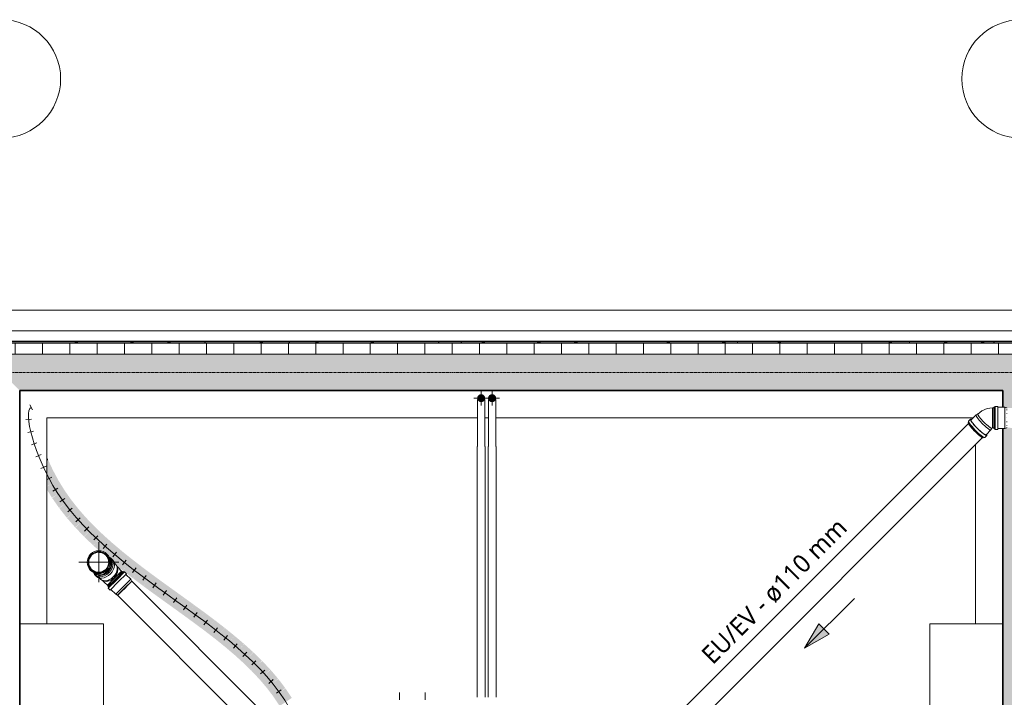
# Model space of a CAD drawing. Header units: millimetres. Extents: x -70712 to -20979, y -30151 to 7529.
# Tile 11 of 22: x -62076 to -56667, y -18813 to -15093. Entities that reach past the tile are written whole.
import ezdxf

# ---------------------------------------------------------------- set-up
doc = ezdxf.new("R2010")
doc.units = ezdxf.units.MM
doc.linetypes.add('Ligne de quadrillage', pattern=[22.225, 12.7, -3.175, 3.175, -3.175])
for name, color, linetype, lineweight in [('A-DETL-MBND', 5, 'Continuous', 18), ('A-WALL', 113, 'Continuous', 18), ('A-WALL-PATT', 111, 'Continuous', 35), ('E-POWR-CNDT', 130, 'Continuous', 18), ('E-POWR-CNTR', 130, 'Continuous', 18), ('E-POWR-DROP', 130, 'Continuous', 18), ('G-ANNO-DIMS', 111, 'Continuous', 9), ('M-PIPE-PATT', 2, 'Continuous', 18), ('P-PIPE', 3, 'Continuous', 18), ('P-PIPE-CNTR', 3, 'Continuous', 18), ('P-PIPE-IDEN', 2, 'Continuous', 9), ('S-GRID', 1, 'Continuous', 9), ('S-GRID-IDEN', 1, 'Continuous', 9)]:
    doc.layers.add(name, color=color, linetype=linetype, lineweight=lineweight)
doc.styles.add('Roboto', font='txt', dxfattribs={"height": 100})

# ---------------------------------------------------------------- blocks, each defined once
blk = doc.blocks.new('Plumbing-Bend-Valsir-PP-Negative-02 - Standard-374742-Réseaux sous dallage')
at = {"layer": 'P-PIPE'}
for p, q in [((-56724.8, -17223.8), (-56731.5, -17223.8)), ((-56721.5, -17220.8), (-56724.6, -17220.8)), ((-56717, -17215.5), (-56721.5, -17220.8)), ((-56702.3, -17215.5), (-56717, -17215.5)), ((-56664.4, -17220.8), (-56702.3, -17220.8)), ((-56653.2, -17223.8), (-56664.4, -17220.8)), ((-56863, -17303.1), (-56865.2, -17305.3)), ((-56864.1, -17298.1), (-56863.4, -17304.8)), ((-56853.4, -17286), (-56863.6, -17296.2)), ((-56823.1, -17263.2), (-56849.6, -17289.7)), ((-56812.9, -17257.3), (-56822.8, -17263)), ((-56767.6, -17371.7), (-56741.1, -17345.2)), ((-56740.8, -17344.9), (-56735.2, -17335)), ((-56735.4, -17335.3), (-56731.5, -17333.8)), ((-56731.5, -17333.8), (-56724.8, -17333.8)), ((-56724.6, -17336.8), (-56721.5, -17336.8)), ((-56721.5, -17336.8), (-56717, -17342.1)), ((-56717, -17342.1), (-56702.3, -17342.1)), ((-56702.3, -17336.8), (-56664.4, -17336.8)), ((-56664.4, -17336.8), (-56653.2, -17333.8)), ((-56783.2, -17387.3), (-56781.1, -17385.3)), ((-56782.6, -17385.5), (-56775.9, -17386.2)), ((-56774.1, -17385.7), (-56763.8, -17375.5))]:
    blk.add_line(p, q, dxfattribs=at)
at = {"layer": 'P-PIPE', "flags": 128}
blk.add_lwpolyline([(-56731.5, -17223.8), (-56762, -17227.8), (-56790.2, -17239.8), (-56813.1, -17257.5)], dxfattribs=at)
at = {"layer": 'P-PIPE'}
for centre, major_axis, ratio, start_param, end_param in [((-56731.5, -17278.8), (0, 55), 0.01, 0.633845, 1.059073), ((-56731.5, -17278.8), (0, 55), 0.01, 1.057905, 1.134389), ((-56731.5, -17278.8), (0, 55), 0.01, 0.195415, 0.603135), ((-56731.5, -17278.8), (0, 55), 0.01, 0.602181, 0.669648), ((-56731.5, -17278.8), (0, 55), 0.01, 6.134193, 6.478601), ((-56731.5, -17278.8), (0, 55), 0.01, 6.129723, 6.478601), ((-56724.6, -17278.8), (0, 58), 0.01, 0.195415, 3.337008), ((-56724.6, -17278.8), (0, 58), 0.01, 6.132149, 6.478601), ((-56721.5, -17278.8), (0, 58), 0.01, 0.195415, 3.337008), ((-56721.5, -17278.8), (0, 58), 0.01, 6.161451, 6.478601), ((-56717, -17278.8), (0, 63.3), 0.01, 0.195415, 3.337008), ((-56717, -17278.8), (0, 63.3), 0.01, 6.121039, 6.478601), ((-56702.3, -17278.8), (0, 63.3), 0.01, 0.195415, 3.337008), ((-56702.3, -17278.8), (0, 58), 0.01, 0.195415, 3.337008), ((-56702.3, -17278.8), (0, 63.3), 0.01, 5.876233, 6.478601), ((-56702.3, -17278.8), (0, 58), 0.01, 6.128315, 6.478601), ((-56664.4, -17278.8), (0, 58), 0.01, 0.195415, 3.337008), ((-56664.4, -17278.8), (0, 58), 0.01, 6.123807, 6.478601), ((-56653.2, -17278.8), (0, 55), 0.01, 1.077612, 1.12675), ((-56653.2, -17278.8), (0, 55), 0.01, 0.607871, 0.683928), ((-56653.2, -17278.8), (0, 55), 0.01, 0.195415, 0.233923), ((-56653.2, -17278.8), (0, 55), 0.01, 6.280502, 6.478601), ((-56824.2, -17346.3), (-41, 41), 0.145479, 0.130738, 3.27233), ((-56824.2, -17346.3), (-41, 41), 0.145479, 6.229068, 6.413923), ((-56818.9, -17341), (-44.8, 44.8), 0.145479, 0.130738, 3.27233), ((-56818.9, -17341), (-44.8, 44.8), 0.145479, 6.229068, 6.413923), ((-56822, -17344.1), (-41, 41), 0.145479, 0.130738, 3.084338), ((-56808.6, -17330.7), (-44.8, 44.8), 0.145479, 0.130738, 3.27233), ((-56808.6, -17330.7), (-44.8, 44.8), 0.145479, 5.90213, 6.413923), ((-56808.6, -17330.7), (-41, 41), 0.145479, 0.130738, 3.27233), ((-56808.6, -17330.7), (-41, 41), 0.145479, 6.229068, 6.413923), ((-56782.1, -17304.2), (-41, 41), 0.145479, 0.130738, 3.27233), ((-56782.1, -17304.2), (-41, 41), 0.145479, 6.14042, 6.408305), ((-56774.2, -17296.4), (-38.9, 38.9), 0.145479, 0.130738, 1.464242), ((-56774.2, -17296.4), (-38.9, 38.9), 0.145479, 6.152124, 6.413923), ((-56774.2, -17296.4), (-38.9, 38.9), 0.145479, 6.243718, 6.413923), ((-56774.2, -17296.4), (-38.9, 38.9), 0.145479, 0.537503, 0.60497), ((-56774.2, -17296.4), (-38.9, 38.9), 0.145479, 0.993227, 1.069711), ((-56774.2, -17296.4), (-38.9, 38.9), 0.145479, 1.477135, 1.509485), ((-56774.2, -17296.4), (-38.9, 38.9), 0.145479, 1.5089, 1.894169), ((-56731.5, -17278.8), (0, 55), 0.01, 1.13324, 1.52892), ((-56731.5, -17278.8), (0, 55), 0.01, 1.528303, 1.574163), ((-56731.5, -17278.8), (0, 55), 0.01, 1.573577, 1.958846), ((-56731.5, -17278.8), (0, 55), 0.01, 1.958261, 2.00412), ((-56731.5, -17278.8), (0, 55), 0.01, 2.003503, 2.399183), ((-56653.2, -17278.8), (0, 55), 0.01, 1.516894, 1.541812), ((-56653.2, -17278.8), (0, 55), 0.01, 1.95003, 2.022607), ((-56774.2, -17296.4), (-38.9, 38.9), 0.145479, 1.893583, 1.925934), ((-56774.2, -17296.4), (-38.9, 38.9), 0.145479, 1.926559, 3.141593), ((-56774.2, -17296.4), (-38.9, 38.9), 0.145479, 2.333357, 2.409841), ((-56774.2, -17296.4), (-38.9, 38.9), 0.145479, 2.776239, 2.881091), ((-56731.5, -17278.8), (0, 55), 0.01, 2.398035, 2.490964), ((-56731.5, -17278.8), (0, 55), 0.01, 2.484743, 3.075209), ((-56731.5, -17278.8), (0, 55), 0.01, 2.841187, 2.987701), ((-56731.5, -17278.8), (0, 55), 0.01, 3.141593, 3.337008), ((-56731.5, -17278.8), (0, 55), 0.01, 3.141593, 3.337008), ((-56724.6, -17278.8), (0, 58), 0.01, 3.337008, 3.368918), ((-56702.3, -17278.8), (0, 63.3), 0.01, 3.337008, 3.540271), ((-56653.2, -17278.8), (0, 55), 0.01, 2.412106, 2.490964), ((-56653.2, -17278.8), (0, 55), 0.01, 2.888209, 3.043035), ((-56808.6, -17330.7), (-44.8, 44.8), 0.145479, 3.27233, 3.496593)]:
    blk.add_ellipse(centre, major_axis=major_axis, ratio=ratio, start_param=start_param, end_param=end_param, dxfattribs=at)
blk = doc.blocks.new('_DON_T_USE_Plumbing-Bend-Valsir-PP-Positive-02_ForDouble45Bend - Standard-V4-Réseaux sous dallage')
at = {"layer": 'A-DETL-MBND'}
for p, q in [((-61693.4, -18053.5), (-61693, -18051.7)), ((-61662.1, -18020.6), (-61660.7, -18020.3)), ((-61605.1, -18031), (-61603.7, -18031.9)), ((-61576.4, -18059.2), (-61583.1, -18052.5)), ((-61660.9, -18130.3), (-61654.2, -18137))]:
    blk.add_line(p, q, dxfattribs=at)
at = {"layer": 'A-DETL-MBND', "flags": 128}
blk.add_lwpolyline([(-61682.3, -18034.8), (-61681.5, -18033.5), (-61680.7, -18032.7)], dxfattribs=at)
at = {"layer": 'A-DETL-MBND'}
for radius, start, end in [(63.3, 315, 135), (63.3, 135, 315), (58, 135, 315), (55.3, 156.4706, 163.282), (55, 158.326, 162.1594), (55.3, 135, 138.2931), (58, 315, 135), (55.3, 131.7041, 135), (55.3, 106.7152, 113.5339), (55, 107.8379, 111.6786), (55.3, 79.685, 86.8692), (55, 81.2065, 85.5781), (55.3, 53.6184, 59.6272), (55, 55.9992, 58.633), (55.3, 30.3701, 36.3881), (55, 31.3643, 34.0072), (55, 4.4055, 8.8127), (55.3, 3.1146, 10.3342), (55.3, 183.1374, 190.3073), (55, 184.4285, 188.7857), (55.3, 210.3791, 216.3665), (55, 211.3734, 213.9856), (55.3, 233.6271, 239.6236), (55, 236.008, 238.6293), (55.3, 311.6387, 315), (55.3, 315, 318.3641), (55.3, 336.4307, 343.3062), (55, 338.2859, 342.1837), (55.3, 259.6736, 266.8789), (55, 261.1951, 265.5879), (55.3, 286.6966, 293.5648), (55, 287.8191, 291.7096)]:
    blk.add_arc((-61641.8, -18071.6), radius, start, end, dxfattribs=at)
blk = doc.blocks.new('_DON_T_USE_Plumbing-Bend-Valsir-PP-Positive-02_ForDouble45Bend - Standard-V5-Réseaux sous dallage')
at = {"layer": 'A-DETL-MBND'}
for p, q in [((-61578, -18053.4), (-61579.6, -18051.8)), ((-61564.7, -18059.2), (-61572, -18051.8)), ((-61549.5, -18081.9), (-61557.5, -18073.8)), ((-61540, -18098.4), (-61543.2, -18091.2)), ((-61661.6, -18133.8), (-61660, -18135.4)), ((-61661.5, -18141.4), (-61654.2, -18148.7)), ((-61639.6, -18155.8), (-61631.5, -18163.9)), ((-61622.2, -18170.2), (-61615, -18173.3)), ((-61549.8, -18163.6), (-61590.9, -18204.6)), ((-61544.4, -18168.9), (-61589.2, -18213.7)), ((-61547.6, -18165.8), (-61588.6, -18206.8)), ((-61570.3, -18173.9), (-61554.9, -18158.5)), ((-61554.9, -18158.5), (-61539.5, -18143.1)), ((-61508.8, -18122.5), (-61549.8, -18163.6)), ((-61506.6, -18124.8), (-61547.6, -18165.8)), ((-61499.7, -18124.2), (-61544.4, -18168.9)), ((-61539.5, -18143.1), (-61537.1, -18140.7)), ((-61537.2, -18140.8), (-61525.3, -18128.9)), ((-61489.3, -18134.6), (-61534.1, -18179.3)), ((-61525.4, -18129), (-61523.5, -18127.1)), ((-61523.5, -18127.1), (-61517.3, -18120.9)), ((-61517, -18120.6), (-61516, -18119.6)), ((-61516.7, -18120.3), (-61516, -18119.6)), ((-61510.9, -18124.7), (-61516, -18119.6)), ((-61506.6, -18124.8), (-61508.8, -18122.5)), ((-61466.2, -18165.1), (-61507.2, -18206.1)), ((-61499.7, -18124.2), (-61506.6, -18124.8)), ((-61489.3, -18134.6), (-61499.7, -18124.2)), ((-61466.2, -18165.1), (-61493.1, -18138.3)), ((-61460.4, -18175.2), (-61466.2, -18165.1)), ((-61593.8, -18197.4), (-61592.8, -18196.4)), ((-61593.8, -18197.4), (-61593.1, -18196.7)), ((-61593.8, -18197.4), (-61588.7, -18202.4)), ((-61592.5, -18196.1), (-61586.2, -18189.9)), ((-61590.9, -18204.6), (-61588.6, -18206.8)), ((-61588.6, -18206.8), (-61589.2, -18213.7)), ((-61589.2, -18213.7), (-61578.8, -18224.1)), ((-61586.3, -18189.9), (-61584.4, -18188)), ((-61584.5, -18188.1), (-61572.6, -18176.2)), ((-61534.1, -18179.3), (-61578.8, -18224.1)), ((-61575.1, -18220.3), (-61548.3, -18247.2)), ((-61572.7, -18176.3), (-61570.3, -18173.9)), ((-61507.2, -18206.1), (-61548.3, -18247.2)), ((-61499.3, -18214.1), (-61538.2, -18252.9)), ((-61460.4, -18175.2), (-61499.3, -18214.1)), ((-61548.3, -18247.2), (-61538.2, -18252.9))]:
    blk.add_line(p, q, dxfattribs=at)
at = {"layer": 'A-DETL-MBND', "flags": 128}
for points in [[(-61542.6, -18093), (-61533.1, -18102.5), (-61517.8, -18117.8), (-61516, -18119.6)], [(-61593.8, -18197.4), (-61609.2, -18182), (-61620.3, -18170.9)]]:
    blk.add_lwpolyline(points, dxfattribs=at)
at = {"layer": 'A-DETL-MBND'}
for centre, major_axis, start_param, end_param in [((-61620.6, -18092.8), (39.1, 39.1), 4.712389, 6.334006), ((-61620.6, -18092.8), (41, 41), 4.712389, 6.434549), ((-61619, -18094.4), (41, 41), 4.712389, 6.476901), ((-61616.8, -18096.6), (44.8, 44.8), 4.712389, 6.625402), ((-61609.5, -18103.9), (44.8, 44.8), 4.712389, 6.507585), ((-61590.5, -18122.9), (41, 41), 4.712389, 6.507585), ((-61584.9, -18128.5), (38.9, 38.9), 4.712389, 6.01152), ((-61584.9, -18128.5), (38.9, 38.9), 5.185623, 5.576047), ((-61584.9, -18128.5), (38.9, 38.9), 6.021543, 6.058786), ((-61584.9, -18128.5), (38.9, 38.9), 5.650214, 6.045894), ((-61616.8, -18096.6), (44.8, 44.8), 2.799376, 4.712389), ((-61620.6, -18092.8), (41, 41), 2.990229, 4.712389), ((-61619, -18094.4), (41, 41), 2.947877, 4.712389), ((-61620.6, -18092.8), (39.1, 39.1), 3.090771, 4.712389), ((-61609.5, -18103.9), (44.8, 44.8), 2.917193, 4.712389), ((-61590.5, -18122.9), (41, 41), 2.917193, 4.712389), ((-61584.9, -18128.5), (38.9, 38.9), 3.413258, 4.712389), ((-61584.9, -18128.5), (38.9, 38.9), 3.848731, 4.239155), ((-61584.9, -18128.5), (38.9, 38.9), 4.304669, 4.712389), ((-61584.9, -18128.5), (38.9, 38.9), 4.712389, 5.120109), ((-61584.9, -18128.5), (38.9, 38.9), 3.365992, 3.403235), ((-61584.9, -18128.5), (38.9, 38.9), 3.378884, 3.774564)]:
    blk.add_ellipse(centre, major_axis=major_axis, ratio=0.707107, start_param=start_param, end_param=end_param, dxfattribs=at)
blk = doc.blocks.new('Quadrillage - Extrémité de la ligne de quadrillage - Cercle-11506-Réseaux sous dallage')
at = {"layer": 'S-GRID-IDEN'}
blk.add_circle((0, 0), 6.5, dxfattribs=at)

msp = doc.modelspace()

# ---------------------------------------------------------------- hatches: boundary and pattern name
at = {"layer": 'A-WALL-PATT', "lineweight": 18}
h = msp.add_hatch(dxfattribs=at)
h.set_pattern_fill('FP_1', color=256, style=0, pattern_type=2)
h.set_pattern_definition([(0, (0, 0), (406.4, 101.6), [16.764, -288.036, 16.764, -288.036, -1625.6]), (0, (0, 0), (406.4, 101.6), [-609.6, 16.764, -592.836, 16.764, -288.036, -711.2]), (0, (0, 0), (406.4, 101.6), [-1524, 16.764, -186.436, 16.764, -491.236]), (120, (152.4, 50.8), (-291.18818, 301.15272), [16.764, -288.036, 16.764, -288.036, -1625.6]), (120, (152.4, 50.8), (-291.18818, 301.15272), [-609.6, 16.764, -592.836, 16.764, -288.036, -711.2]), (120, (152.4, 50.8), (-291.18818, 301.15272), [-1524, 16.764, -186.436, 16.764, -491.236]), (240, (203.2, 254), (-115.21182, -402.75272), [16.764, -288.036, 16.764, -288.036, -1625.6]), (240, (203.2, 254), (-115.21182, -402.75272), [-609.6, 16.764, -592.836, 16.764, -288.036, -711.2]), (240, (203.2, 254), (-115.21182, -402.75272), [-1524, 16.764, -186.436, 16.764, -491.236])])
h.paths.add_polyline_path([(-56575.9, -16868.8), (-56575.9, -16858.8), (-62345.9, -16858.8), (-62335.9, -16868.8), (-57109.7, -16868.8)])
h = msp.add_hatch(dxfattribs=at)
h.set_pattern_fill('FP_2', color=256, style=0, pattern_type=2)
h.set_pattern_definition([(0, (0, 0), (0, 150), []), (90, (0, 0), (-150, 9e-15), [])])
h.paths.add_polyline_path([(-56575.9, -16928.8), (-56575.9, -16868.8), (-62335.9, -16868.8), (-62275.9, -16928.8), (-56675.9, -16928.8)])
msp.add_hatch(color=256, dxfattribs=at).paths.add_polyline_path([(-56675.9, -17128.8), (-56575.9, -17128.8), (-56575.9, -16928.8), (-62275.9, -16928.8), (-62075.9, -17128.8), (-57109.7, -17128.8)])
h = msp.add_hatch(color=256, dxfattribs=at)
h.paths.add_polyline_path([(-56475.9, -26528.8), (-56475.9, -17333.6), (-56498.8, -17333.6), (-56498.8, -17332.4), (-56506, -17332.7), (-56506, -17335.3), (-56509.2, -17335.3), (-56513.6, -17340.5), (-56528.3, -17340.5), (-56528.3, -17335.3), (-56567, -17335.1), (-56577, -17332.5), (-56577.9, -17333.8), (-56653.4, -17333.3), (-56653.7, -17332.9), (-56664.7, -17335.7), (-56675.9, -17335.7), (-56675.9, -26528.8), (-56575.9, -26528.8)])
h.paths.add_polyline_path([(-56506, -17225.1), (-56498.8, -17224.9), (-56498.8, -17223.8), (-56475.9, -17223.9), (-56475.9, -17128.8), (-56675.9, -17128.8), (-56675.9, -17221.9), (-56664.5, -17221.9), (-56653.5, -17224.7), (-56653.2, -17223.8), (-56577.4, -17223.8), (-56576.9, -17225), (-56565.9, -17222.2), (-56528.3, -17222.2), (-56528.3, -17217.1), (-56513.6, -17217.1), (-56509.2, -17222.2), (-56506, -17222.2), (-56506, -17224.9)])
at = {"layer": 'E-POWR-DROP'}
for points in [[(-59541, -17192.8), (-59535.3, -17192), (-59529.9, -17189.8), (-59525.4, -17186.3), (-59521.9, -17181.7), (-59519.6, -17176.4), (-59518.9, -17170.7), (-59519.6, -17164.9), (-59521.9, -17159.6), (-59525.4, -17155), (-59529.9, -17151.5), (-59535.3, -17149.3), (-59541.7, -17148.7), (-59546.7, -17149.3), (-59552, -17151.5), (-59556.7, -17155.1), (-59560.1, -17159.6), (-59562.3, -17164.9), (-59563.1, -17170.7), (-59562.3, -17176.4), (-59560.1, -17181.7), (-59556.6, -17186.3), (-59552, -17189.8), (-59546.7, -17192)], [(-59481, -17192.8), (-59475.3, -17192), (-59469.9, -17189.8), (-59465.4, -17186.3), (-59461.9, -17181.7), (-59459.6, -17176.4), (-59458.9, -17170.7), (-59459.6, -17164.9), (-59461.9, -17159.6), (-59466.1, -17154.5), (-59469.9, -17151.5), (-59475.3, -17149.3), (-59481.7, -17148.7), (-59486.7, -17149.3), (-59492, -17151.5), (-59496.6, -17155), (-59500.1, -17159.6), (-59502.3, -17164.9), (-59503.1, -17170.7), (-59502.3, -17176.4), (-59500.1, -17181.7), (-59496.6, -17186.3), (-59492, -17189.8), (-59486.7, -17192)]]:
    msp.add_hatch(color=94, dxfattribs=at).paths.add_polyline_path(points)
at = {"layer": 'M-PIPE-PATT'}
for points in [[(-61925.9, -17512.9), (-61919.3, -17510.2), (-61925.9, -17494.2)], [(-61925.9, -17580.8), (-61893.4, -17565.6), (-61919.3, -17510.2), (-61925.9, -17512.9), (-61925.9, -17540.4)], [(-61925.9, -17654.3), (-61863.7, -17621), (-61893.4, -17565.6), (-61925.9, -17580.8), (-61925.9, -17611)], [(-61898.7, -17717), (-61830.4, -17675.3), (-61863.7, -17621), (-61899, -17639.9), (-61925.9, -17656.3), (-61925.9, -17672.5)], [(-61859.4, -17773.4), (-61793.8, -17727.5), (-61830.4, -17675.3), (-61864.5, -17696.1), (-61897.3, -17719.1)], [(-61816.7, -17827.5), (-61753.9, -17778), (-61793.8, -17727.5), (-61826.6, -17750.4), (-61858, -17775.2), (-61822.4, -17820.3)], [(-61771.2, -17879.7), (-61711, -17827), (-61753.9, -17778), (-61785.3, -17802.8), (-61815.4, -17829.1), (-61804, -17842.2)], [(-61723, -17929.9), (-61665.3, -17874.5), (-61711, -17827), (-61741.1, -17853.3), (-61769.9, -17881)], [(-61672.5, -17978.5), (-61617.1, -17920.8), (-61665.3, -17874.5), (-61694.1, -17902.2), (-61721.8, -17931.1), (-61694, -17957.8)], [(-61612, -18016.6), (-61566.6, -17966), (-61617.1, -17920.8), (-61652.1, -17957.8), (-61671.5, -17979.4), (-61638.4, -18009.1), (-61634.7, -18008.7), (-61612.2, -18016.6)], [(-61560.8, -18065.3), (-61514.3, -18010.2), (-61566.6, -17966), (-61593.3, -17995.8), (-61611, -18017), (-61607.7, -18018.4), (-61588.2, -18037.9), (-61585.2, -18045), (-61579.8, -18046.4), (-61563, -18063.1)], [(-61510.4, -18115.9), (-61460.3, -18053.5), (-61514.3, -18010.2), (-61550.5, -18053.7), (-61560.3, -18065.8), (-61558.7, -18067.8), (-61556.7, -18076.7), (-61542.7, -18090), (-61516, -18111.4)], [(-61453.9, -18159.5), (-61405, -18096.2), (-61460.3, -18053.5), (-61485.4, -18084.7), (-61509.8, -18116.4), (-61459.9, -18154.9)], [(-61396.6, -18202.4), (-61348.7, -18138.3), (-61405, -18096.2), (-61429.5, -18127.9), (-61453.4, -18159.9), (-61406.5, -18195)], [(-61338.8, -18244.6), (-61291.6, -18180.1), (-61348.7, -18138.3), (-61396.2, -18202.7), (-61342.6, -18241.9)], [(-61280.8, -18286.4), (-61234, -18221.6), (-61291.6, -18180.1), (-61338.6, -18244.8), (-61328.9, -18251.7)], [(-61223, -18328), (-61176.3, -18263), (-61234, -18221.6), (-61280.8, -18286.5), (-61234, -18320)], [(-61165.6, -18369.4), (-61118.8, -18304.5), (-61176.3, -18263.1), (-61223, -18328), (-61176.3, -18361.6)], [(-61109, -18410.8), (-61061.7, -18346.2), (-61118.8, -18304.9), (-61165.6, -18369.4), (-61118.8, -18403.6)], [(-61053.3, -18452.5), (-61005.4, -18388.4), (-61061.4, -18346.5), (-61109, -18410.8), (-61061.7, -18446.2)], [(-60999, -18494.5), (-60950.1, -18431.2), (-61004.9, -18388.8), (-61029.3, -18420.4), (-61053.3, -18452.5), (-61005.4, -18489.5)], [(-60946.3, -18537), (-60896.1, -18474.7), (-60949.4, -18431.7), (-60974.5, -18462.8), (-60999, -18494.5), (-60947.8, -18535.7)], [(-60895.6, -18580.1), (-60843.8, -18519.2), (-60895.3, -18475.4), (-60921.2, -18505.8), (-60946.3, -18537), (-60896.1, -18579.7)], [(-60847, -18624.1), (-60793.4, -18564.7), (-60842.8, -18520), (-60869.7, -18549.6), (-60895.6, -18580.1), (-60895.6, -18580.1)], [(-60801, -18668.9), (-60745.2, -18611.6), (-60792.3, -18565.8), (-60820.2, -18594.4), (-60847, -18624.1), (-60843.8, -18627.3)], [(-60757.8, -18714.9), (-60699.6, -18660), (-60744, -18612.9), (-60773.1, -18640.3), (-60801, -18668.9), (-60801.1, -18668.9), (-60758.4, -18714.3)], [(-60717.7, -18762), (-60656.8, -18710.1), (-60698.2, -18661.5), (-60734.9, -18693.3), (-60757.8, -18714.9), (-60752.9, -18720.7), (-60734.9, -18741.8)], [(-60680.9, -18810.5), (-60617.2, -18762.1), (-60655.4, -18711.8), (-60687.2, -18736.1), (-60717.7, -18762), (-60714, -18766.9)], [(-60647.8, -18860.4), (-60581.2, -18816.1), (-60615.8, -18764.1), (-60649.1, -18786.3), (-60680.9, -18810.5), (-60681, -18810.5)]]:
    msp.add_hatch(color=150, dxfattribs=at).paths.add_polyline_path(points)

# ---------------------------------------------------------------- linework, layer by layer
at = {"layer": 'A-DETL-MBND'}
for p, q in [((-61925.9, -18408.8), (-61925.9, -17278.8)), ((-61925.9, -17278.8), (-59561.4, -17278.8)), ((-59520.7, -17278.8), (-59501.4, -17278.8)), ((-59460.7, -17278.8), (-56838, -17278.8)), ((-56825.9, -17425.7), (-56825.9, -18408.8)), ((-62075.9, -18408.8), (-61925.9, -18408.8)), ((-61925.9, -18408.8), (-62075.9, -18408.8)), ((-61615.9, -18408.8), (-61925.9, -18408.8)), ((-61615.9, -19408.8), (-61615.9, -18408.8)), ((-56825.9, -18408.8), (-57075.9, -18408.8)), ((-57075.9, -18408.8), (-57075.9, -19408.8)), ((-56825.9, -18408.8), (-56675.9, -18408.8)), ((-56675.9, -18408.8), (-56825.9, -18408.8))]:
    msp.add_line(p, q, dxfattribs=at)
at = {"layer": 'A-DETL-MBND', "color": 44}
for p, q in [((-60723.6, -18912), (-61460.4, -18175.2)), ((-61538.2, -18252.9), (-60801.4, -18989.8))]:
    msp.add_line(p, q, dxfattribs=at)
for start_param, end_param in [(3.141593, 4.712389), (4.712389, 6.283185), (0, 0.188269), (2.944786, 3.141593)]:
    msp.add_ellipse((-61499.3, -18214.1), major_axis=(38.9, 38.9), ratio=0.011667, start_param=start_param, end_param=end_param, dxfattribs=at)
at = {"layer": 'A-WALL', "lineweight": 35}
for p, q in [((-53125.9, -16858.8), (-62345.9, -16858.8)), ((-62075.9, -19028.8), (-62075.9, -17128.8)), ((-62075.9, -17128.8), (-56675.9, -17128.8)), ((-56675.9, -17128.8), (-56675.9, -17221.9)), ((-56675.9, -17335.7), (-56675.9, -26528.8))]:
    msp.add_line(p, q, dxfattribs=at)
at = {"layer": 'A-WALL'}
for p, q in [((-53135.9, -16868.8), (-62335.9, -16868.8)), ((-53195.9, -16928.8), (-62275.9, -16928.8))]:
    msp.add_line(p, q, dxfattribs=at)
at = {"layer": 'E-POWR-CNDT', "color": 93}
for p, q in [((-59561.5, -17381.3), (-59561.5, -17435)), ((-59520.5, -17435), (-59520.5, -17381.3)), ((-59501.5, -17381.3), (-59501.5, -17435)), ((-59460.5, -17435), (-59460.5, -17381.3)), ((-59563.1, -17435), (-59563.1, -18812.4)), ((-59518.9, -18812.4), (-59518.9, -17435)), ((-59503.1, -17435), (-59503.1, -18812.4)), ((-59458.9, -18812.4), (-59458.9, -17435))]:
    msp.add_line(p, q, dxfattribs=at)
at = {"layer": 'E-POWR-CNDT', "color": 93, "flags": 128}
for points in [[(-59561.5, -17381.3), (-59561.5, -17338.4), (-59561.5, -17297.7), (-59561.5, -17260.8), (-59561.5, -17228.8), (-59561.5, -17203.1), (-59561.5, -17184.4), (-59561.5, -17178.4)], [(-59520.5, -17178.4), (-59520.5, -17187), (-59520.5, -17206.9), (-59520.5, -17233.7), (-59520.5, -17266.5), (-59520.5, -17304.2), (-59520.5, -17345.4), (-59520.5, -17381.3)], [(-59501.5, -17381.3), (-59501.5, -17338.4), (-59501.5, -17297.7), (-59501.5, -17260.8), (-59501.5, -17228.8), (-59501.5, -17203.1), (-59501.5, -17184.4), (-59501.5, -17178.4)], [(-59460.5, -17178.4), (-59460.5, -17187), (-59460.5, -17206.9), (-59460.5, -17233.7), (-59460.5, -17266.5), (-59460.5, -17304.2), (-59460.5, -17345.4), (-59460.5, -17381.3)]]:
    msp.add_lwpolyline(points, dxfattribs=at)
at = {"layer": 'E-POWR-CNTR', "color": 93}
for p, q in [((-59541, -17148.6), (-59541, -17129.7)), ((-59481, -17148.6), (-59481, -17129.7)), ((-59582, -17170.7), (-59563.1, -17170.7)), ((-59541, -17211.7), (-59541, -17192.8)), ((-59518.9, -17170.7), (-59503.1, -17170.7)), ((-59518.9, -17170.7), (-59503.1, -17170.7)), ((-59481, -17211.7), (-59481, -17192.8)), ((-59458.9, -17170.7), (-59440, -17170.7))]:
    msp.add_line(p, q, dxfattribs=at)
at = {"layer": 'E-POWR-CNTR', "color": 1}
for p, q in [((-59989.2, -18827.1), (-59989.2, -18786.9)), ((-59849.2, -18827.1), (-59849.2, -18786.9))]:
    msp.add_line(p, q, dxfattribs=at)
at = {"layer": 'P-PIPE', "color": 11}
for p, q in [((-49430.9, -16686.6), (-67985.9, -16686.6)), ((-67985.9, -16800.9), (-49430.9, -16800.9))]:
    msp.add_line(p, q, dxfattribs=at)
at = {"layer": 'P-PIPE', "color": 150}
for p, q in [((-62006.1, -17235.1), (-62020.8, -17206.7)), ((-62010.8, -17285.3), (-62042.7, -17287.5)), ((-61999.3, -17351), (-62030.5, -17358.3)), ((-61980.8, -17416.3), (-62011.3, -17426.2)), ((-61957.7, -17480.6), (-61987.4, -17492.3)), ((-61930.7, -17543.4), (-61959.7, -17556.8)), ((-61900.2, -17604.6), (-61928.4, -17619.7)), ((-61866.2, -17663.8), (-61893.4, -17680.6)), ((-61828.5, -17720.7), (-61854.5, -17739.2)), ((-61787.2, -17775.2), (-61812.2, -17795.2)), ((-61743, -17827.4), (-61766.8, -17848.7)), ((-61696.1, -17877.4), (-61719, -17899.8)), ((-61647.1, -17925.5), (-61669.1, -17948.8)), ((-61596.4, -17971.9), (-61617.5, -17995.8)), ((-61544.1, -18016.6), (-61564.6, -18041.2)), ((-61490.7, -18060.1), (-61510.6, -18085.2)), ((-61436.3, -18102.6), (-61455.7, -18128)), ((-61381.1, -18144.1), (-61400.2, -18169.8)), ((-61325.4, -18185.1), (-61344.3, -18211)), ((-61269.4, -18225.7), (-61288.1, -18251.7)), ((-61213.2, -18266.1), (-61231.8, -18292.1)), ((-61156.9, -18306.6), (-61175.6, -18332.5)), ((-61100.7, -18347.3), (-61119.6, -18373.2)), ((-61044.9, -18388.7), (-61064.1, -18414.3)), ((-60989.6, -18430.8), (-61009.2, -18456.1)), ((-60934.9, -18473.9), (-60955.1, -18498.8)), ((-60881.3, -18518.4), (-60902.1, -18542.8)), ((-60828.9, -18564.6), (-60850.5, -18588.2)), ((-60778.1, -18612.6), (-60800.6, -18635.4)), ((-60729.4, -18662.9), (-60752.9, -18684.6)), ((-60683.2, -18715.7), (-60707.9, -18736.1)), ((-60640.1, -18771.3), (-60666, -18790.1))]:
    msp.add_line(p, q, dxfattribs=at)
at = {"layer": 'P-PIPE', "color": 44}
for p, q in [((-56864.6, -17308.9), (-58844.7, -19289)), ((-58766.9, -19366.8), (-56787.2, -17387.1))]:
    msp.add_line(p, q, dxfattribs=at)
for start, end in [(0, 180), (180, 0)]:
    msp.add_arc((-61641.8, -18071.6), 55, start, end, dxfattribs=at)
at = {"layer": 'P-PIPE-CNTR'}
for p, q in [((-61641.8, -18181.6), (-61641.8, -17961.6)), ((-61751.8, -18071.6), (-61531.8, -18071.6))]:
    msp.add_line(p, q, dxfattribs=at)
at = {"layer": 'P-PIPE-CNTR', "color": 150}
msp.add_open_spline([(-62013.5, -17220.9), (-62056.9, -17243.5), (-61851.7, -18104.9), (-60060.7, -18650), (-60946.6, -20953.6), (-58839.4, -21702.6), (-59135.2, -23985.5), (-59087.2, -25392.9), (-59076.7, -26378.8)], degree=3, knots=[0, 0, 0, 0, 2.441707, 8.636027, 14.094147, 20.465378, 24.730443, 34.631672, 34.631672, 34.631672, 34.631672], dxfattribs=at)
at = {"layer": 'S-GRID', "linetype": 'Ligne de quadrillage'}
msp.add_line((-70061.7, -17028.8), (-48285.2, -17028.8), dxfattribs=at)

# ---------------------------------------------------------------- block references
at = {"layer": 'A-DETL-MBND'}
for name in ['_DON_T_USE_Plumbing-Bend-Valsir-PP-Positive-02_ForDouble45Bend - Standard-V4-Réseaux sous dallage', '_DON_T_USE_Plumbing-Bend-Valsir-PP-Positive-02_ForDouble45Bend - Standard-V5-Réseaux sous dallage']:
    msp.add_blockref(name, (0, 0), dxfattribs=at)
at = {"layer": 'P-PIPE'}
msp.add_blockref('Plumbing-Bend-Valsir-PP-Negative-02 - Standard-374742-Réseaux sous dallage', (0, 0), dxfattribs=at)
at = {"layer": 'S-GRID-IDEN', "xscale": 49.99999999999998, "yscale": 49.99999999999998, "zscale": 49.99999999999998}
for p in [(-62175.9, -15417.9), (-56575.9, -15417.9)]:
    msp.add_blockref('Quadrillage - Extrémité de la ligne de quadrillage - Cercle-11506-Réseaux sous dallage', p, dxfattribs=at)

# ---------------------------------------------------------------- next in the draw order: texts
at = {"layer": 'P-PIPE-IDEN', "insert": (-58340.4, -18567), "char_height": 100, "width": 1354.852, "attachment_point": 1, "rotation": 45, "style": 'Roboto', "bg_fill": 3, "box_fill_scale": 1.25, "bg_fill_color": 256, "bg_fill_true_color": 13158600, "bg_fill_transparency": 0}
msp.add_mtext('EU/EV - ø110 mm', dxfattribs=at)

# ---------------------------------------------------------------- next in the draw order: hatches: boundary and pattern name
at = {"layer": 'G-ANNO-DIMS'}
msp.add_hatch(color=256, dxfattribs=at).paths.add_polyline_path([(-57764.5, -18543.3), (-57630, -18465.6), (-57686.8, -18408.8)])

# ---------------------------------------------------------------- next in the draw order: linework, layer by layer
for p, q in [((-57491.2, -18270), (-57764.5, -18543.3)), ((-57686.8, -18408.8), (-57764.5, -18543.3)), ((-57630, -18465.6), (-57686.8, -18408.8)), ((-57764.5, -18543.3), (-57630, -18465.6))]:
    msp.add_line(p, q, dxfattribs=at)

doc.saveas('drawing.dxf')
